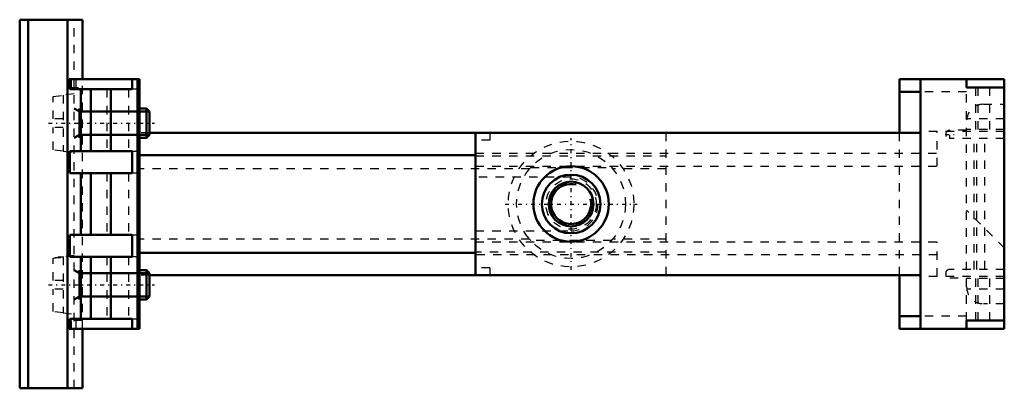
# Model space of a CAD drawing. Header units: millimetres. Extents: x -66 to 52, y -22 to 22.
import ezdxf

# ---------------------------------------------------------------- set-up
doc = ezdxf.new("R2010")
doc.units = ezdxf.units.MM
doc.linetypes.add('Center', pattern=[1.5, 0.45, -0.5, 0.05, -0.5])
doc.linetypes.add('Dashed', pattern=[2, 1, -1])
for name, color, linetype, lineweight in [('AM_0', 7, 'Continuous', 30), ('AM_10', 7, 'Continuous', 5), ('AM_3', 7, 'Dashed', 5), ('AM_7', 7, 'Center', 5)]:
    doc.layers.add(name, color=color, linetype=linetype, lineweight=lineweight)

msp = doc.modelspace()

# ---------------------------------------------------------------- linework, layer by layer
at = {"layer": 'AM_0', "color": 7, "linetype": 'Continuous', "lineweight": 50}
for p, q in [((-65.8, -22), (-65.8, 22)), ((-58.3, 22), (-65.8, 22)), ((-64.8, -22), (-64.8, 22)), ((-60.1, -22), (-60.1, 22)), ((-58.3, 14.9), (-58.3, 22)), ((-59.88, 14.9), (-59.88, 13.9)), ((-51.5, 14.9), (-59.88, 14.9)), ((-59.8, 13.7), (-59.8, 14.9)), ((-52.36, 13.7), (-52.36, 14.9)), ((-51.76, -14.9), (-51.76, 14.9)), ((-51.5, -14.9), (-51.5, 14.9)), ((51.7, 14.9), (39.2, 14.9)), ((39.2, 8.5), (39.2, 14.9)), ((41.7, -14.9), (41.7, 14.9)), ((47.2, 13.9), (47.2, 14.9)), ((51.7, -14.9), (51.7, 14.9)), ((-59.88, 13.9), (-59.8, 13.9)), ((-59.8, 13.7), (-52.36, 13.7)), ((-58.5, 6.3), (-58.5, 13.7)), ((-57.3, 13.7), (-57.3, 6.3)), ((-54.94, 13.7), (-54.94, 6.3)), ((39.2, 13.4), (41.7, 13.4)), ((51.7, 13.9), (47.2, 13.9)), ((-50.67, 11.4), (-51.5, 11.4)), ((-50.3, 11.03), (-50.67, 11.4)), ((-50.67, 7.9), (-50.67, 11.4)), ((-50.3, 8.27), (-50.3, 11.03)), ((-50.67, 7.9), (-50.3, 8.27)), ((-50.3, 8.5), (41.7, 8.5)), ((-11.4, 8.5), (-11.4, -8.5)), ((-51.5, 7.9), (-50.67, 7.9)), ((-59.8, 3.7), (-59.8, 6.3)), ((-52.36, 6.3), (-59.8, 6.3)), ((-52.36, 3.7), (-52.36, 6.3)), ((-11.4, 5.84), (-51.5, 5.84)), ((-59.8, 3.7), (-52.36, 3.7)), ((-58.5, -3.7), (-58.5, 3.7)), ((-57.3, 3.7), (-57.3, -3.7)), ((-54.94, 3.7), (-54.94, -3.7)), ((-59.8, -6.3), (-59.8, -3.7)), ((-52.36, -3.7), (-59.8, -3.7)), ((-52.36, -6.3), (-52.36, -3.7)), ((-11.4, -5.84), (-51.5, -5.84)), ((-61.21, -6.39), (-60.9, -6.36)), ((-59.8, -6.3), (-52.36, -6.3)), ((-58.5, -13.7), (-58.5, -6.3)), ((-57.3, -6.3), (-57.3, -13.7)), ((-54.94, -6.3), (-54.94, -13.7)), ((-50.67, -7.9), (-51.5, -7.9)), ((-50.3, -8.27), (-50.67, -7.9)), ((-50.67, -11.4), (-50.67, -7.9)), ((-50.3, -11.03), (-50.3, -8.27)), ((-50.3, -8.5), (41.7, -8.5)), ((39.2, -14.9), (39.2, -8.5)), ((-51.5, -11.4), (-50.67, -11.4)), ((-50.67, -11.4), (-50.3, -11.03)), ((-59.88, -13.9), (-59.88, -14.9)), ((-59.8, -13.9), (-59.88, -13.9)), ((-59.8, -14.9), (-59.8, -13.7)), ((-52.36, -13.7), (-59.8, -13.7)), ((-52.36, -14.9), (-52.36, -13.7)), ((41.7, -13.4), (39.2, -13.4)), ((47.2, -13.9), (51.7, -13.9)), ((47.2, -14.9), (47.2, -13.9)), ((-51.5, -14.9), (-59.88, -14.9)), ((-58.3, -22), (-58.3, -14.9)), ((51.7, -14.9), (39.2, -14.9)), ((-58.3, -22), (-65.8, -22))]:
    msp.add_line(p, q, dxfattribs=at)
for radius in [4.5, 3.5, 2.67]:
    msp.add_circle((0, 0), radius, dxfattribs=at)
at = {"layer": 'AM_10', "color": 7, "linetype": 'Continuous', "lineweight": 50}
for p, q in [((-59.3, 11.4), (-58.66, 11.03)), ((-58.66, 11.4), (-58.66, 7.9)), ((-50.3, 11.03), (-58.66, 11.03)), ((-59.3, 7.9), (-58.66, 8.27)), ((-50.3, 8.27), (-58.66, 8.27)), ((-59.3, -7.9), (-58.66, -8.27)), ((-58.66, -7.9), (-58.66, -11.4)), ((-50.3, -8.27), (-58.66, -8.27)), ((-59.3, -11.4), (-58.66, -11.03)), ((-50.3, -11.03), (-58.66, -11.03))]:
    msp.add_line(p, q, dxfattribs=at)
msp.add_arc((0, 0), 2.39, 75, 15, dxfattribs=at)
at = {"layer": 'AM_3', "color": 6, "linetype": 'Dashed', "lineweight": 25}
for p, q in [((-59.3, -22), (-59.3, 22)), ((-59.8, 14.9), (-59.88, 14.9)), ((-59.87, 13.9), (-59.87, 14.9)), ((-59.63, 13.9), (-59.63, 14.9)), ((-59.06, 13.9), (-59.06, 14.9)), ((-58.3, -14.9), (-58.3, 14.9)), ((-61.8, 12.85), (-60.6, 12.98)), ((-59.3, 13.15), (-60.6, 13.01)), ((-60.6, 13.01), (-60.6, 6.29)), ((-59.8, 13.9), (-58.3, 13.9)), ((-55.4, 13.7), (-55.4, 6.3)), ((-52.8, 13.7), (-52.8, 6.3)), ((-51.5, 13.7), (-52.36, 13.7)), ((47.2, 13.4), (41.7, 13.4)), ((47.2, -13.9), (47.2, 13.9)), ((48.3, 8.9), (48.3, 13.9)), ((48.59, 8.9), (48.59, 13.9)), ((49.99, 8.9), (49.99, 13.9)), ((-61.8, 10.15), (-61.8, 12.85)), ((49.2, 11.9), (51.7, 11.9)), ((-60.6, 10.15), (-61.8, 10.15)), ((51.7, 10.15), (47.2, 10.15)), ((-61.8, 6.45), (-61.8, 9.15)), ((-60.6, 9.15), (-61.8, 9.15)), ((-50.3, 8.5), (-51.5, 8.5)), ((-9.7, 8.5), (-9.7, 7.6)), ((11.3, 8.5), (11.3, -8.5)), ((39.2, -8.5), (39.2, 8.5)), ((51.7, 8.65), (41.7, 8.65)), ((43.7, 4.5), (43.7, 8.65)), ((47.2, 8.8), (45.2, 8.8)), ((51.7, 8.9), (47.2, 8.9)), ((-9.7, 7.6), (-11.4, 7.6)), ((51.7, 7.8), (45.2, 7.8)), ((48.1, -7.8), (48.1, 7.8)), ((48.41, -7.8), (48.41, 7.8)), ((49.39, -7.8), (49.39, 7.8)), ((-60.6, 6.32), (-61.8, 6.45)), ((-60.6, 6.29), (-59.3, 6.15)), ((-52.36, 6.3), (-51.5, 6.3)), ((-11.4, 6.07), (43.7, 6.07)), ((-11.4, 5.73), (11.3, 5.73)), ((-55.4, 3.7), (-55.4, -3.7)), ((-52.8, 3.7), (-52.8, -3.7)), ((-51.5, 3.7), (-52.36, 3.7)), ((-4.96, 4.2), (-51.5, 4.2)), ((-11.4, 4.5), (43.7, 4.5)), ((-4.82, 4.36), (4.82, 4.36)), ((11.3, 4.2), (4.96, 4.2)), ((0, 3.2), (-11.4, 3.2)), ((51.7, -5.25), (47.2, -0.75)), ((-11.4, -3.2), (0, -3.2)), ((-52.36, -3.7), (-51.5, -3.7)), ((-4.96, -4.2), (-51.5, -4.2)), ((-11.4, -4.5), (43.7, -4.5)), ((4.82, -4.36), (-4.82, -4.36)), ((11.3, -4.2), (4.96, -4.2)), ((43.7, -8.65), (43.7, -4.5)), ((11.3, -5.73), (-11.4, -5.73)), ((-60.6, -6.32), (-61.8, -6.45)), ((-61.8, -6.45), (-61.21, -6.39)), ((-61.8, -9.15), (-61.8, -6.45)), ((-60.9, -6.36), (-60.6, -6.32)), ((-59.3, -6.15), (-60.6, -6.29)), ((-60.6, -6.29), (-60.6, -13.01)), ((-55.4, -6.3), (-55.4, -13.7)), ((-52.8, -6.3), (-52.8, -13.7)), ((-51.5, -6.3), (-52.36, -6.3)), ((43.7, -6.07), (-11.4, -6.07)), ((-9.7, -7.6), (-11.4, -7.6)), ((-9.7, -7.6), (-9.7, -8.5)), ((51.7, -7.8), (45.2, -7.8)), ((-60.6, -9.15), (-61.8, -9.15)), ((-50.3, -8.5), (-51.5, -8.5)), ((51.7, -8.65), (41.7, -8.65)), ((45.2, -8.8), (47.2, -8.8)), ((51.7, -8.9), (47.2, -8.9)), ((48.3, -13.9), (48.3, -8.9)), ((48.59, -13.9), (48.59, -8.9)), ((49.99, -13.9), (49.99, -8.9)), ((-61.8, -12.85), (-61.8, -10.15)), ((-60.6, -10.15), (-61.8, -10.15)), ((51.7, -10.15), (47.2, -10.15)), ((-60.6, -12.98), (-61.8, -12.85)), ((51.7, -11.9), (49.2, -11.9)), ((-60.6, -13.01), (-59.3, -13.15)), ((-59.87, -14.9), (-59.87, -13.9)), ((-58.3, -13.9), (-59.8, -13.9)), ((-59.63, -14.9), (-59.63, -13.9)), ((-59.06, -14.9), (-59.06, -13.9)), ((-52.36, -13.7), (-51.5, -13.7)), ((47.2, -13.4), (41.7, -13.4)), ((-59.8, -14.9), (-59.88, -14.9))]:
    msp.add_line(p, q, dxfattribs=at)
for points in [[(-4.96, 4.2), (-4.94, 4.23), (-4.89, 4.28), (-4.85, 4.33), (-4.82, 4.36)], [(4.82, 4.36), (4.85, 4.33), (4.89, 4.28), (4.94, 4.23), (4.96, 4.2)], [(-4.82, -4.36), (-4.85, -4.33), (-4.89, -4.28), (-4.94, -4.23), (-4.96, -4.2)], [(4.96, -4.2), (4.94, -4.23), (4.89, -4.28), (4.85, -4.33), (4.82, -4.36)]]:
    msp.add_lwpolyline(points, dxfattribs=at)
for radius in [7.5, 6.5, 3]:
    msp.add_circle((0, 0), radius, dxfattribs=at)
for centre, radius, start, end in [((49.2, 9.9), 2, 90, 180), ((45.2, 8.3), 0.5, 90, 270), ((0, 0), 3.2, 270, 90), ((45.2, -8.3), 0.5, 90, 270), ((49.2, -9.9), 2, 180, 270)]:
    msp.add_arc(centre, radius, start, end, dxfattribs=at)
at = {"layer": 'AM_7', "color": 4, "linetype": 'Center', "lineweight": 25}
for p, q in [((-62.38, 9.65), (-49.72, 9.65)), ((44.68, 8.3), (45.72, 8.3)), ((45.2, 7.78), (45.2, 8.82)), ((0, -7.87), (0, 7.87)), ((-7.87, 0), (7.87, 0)), ((-62.38, -9.65), (-49.72, -9.65))]:
    msp.add_line(p, q, dxfattribs=at)

doc.saveas('drawing.dxf')
